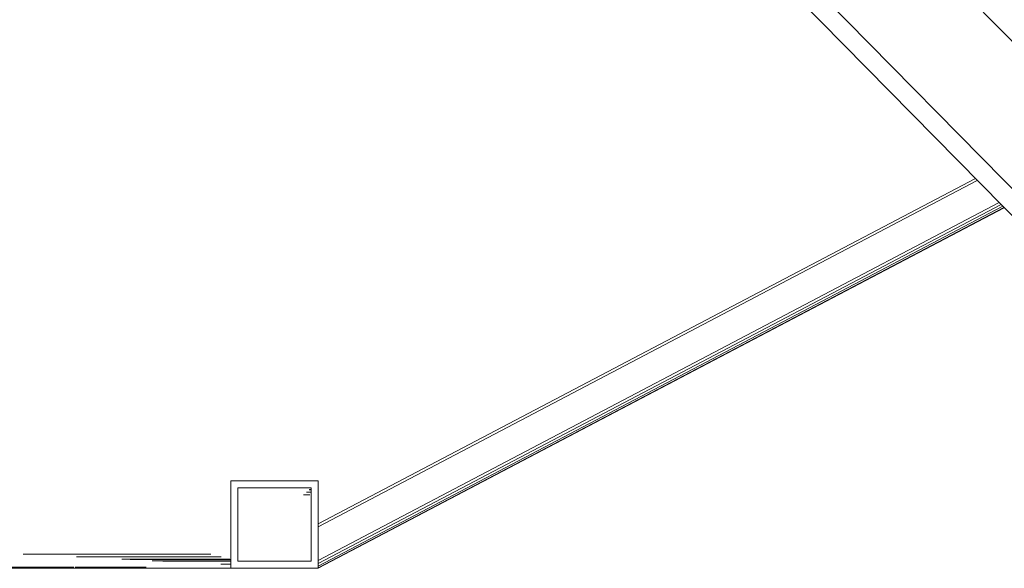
# Model space of a CAD drawing. Header units: millimetres. Extents: x 101535 to 192135, y -3968 to 17259.
# Tile 91 of 92: x 184672 to 185797, y 12800 to 13426. Entities that reach past the tile are written whole.
import ezdxf

# ---------------------------------------------------------------- set-up
doc = ezdxf.new("R2010")
doc.units = ezdxf.units.MM
doc.layers.add('A-GENM', color=7, linetype='Continuous', lineweight=18)

# ---------------------------------------------------------------- blocks, each defined once
blk = doc.blocks.new('Bezpośredni kształt - IR 026-25_3D1_2025_09_11-303547-Przekrój 4')
at = {"layer": 'A-GENM', "lineweight": 9}
for p, q in [((118633.8, 13812.5), (119395.5, 13038.7)), ((118633.8, 13812.5), (119395.5, 13038.7)), ((119363.6, 12871.9), (118442.1, 13808)), ((118442.1, 13808), (119363.6, 12871.9)), ((119394.1, 12871.9), (118472, 13808.7)), ((119394.1, 12871.9), (118472, 13808.7))]:
    blk.add_line(p, q, dxfattribs=at)
blk = doc.blocks.new('Bezpośredni kształt - BEAM-303548-Przekrój 4')
blk.add_blockref('Bezpośredni kształt - IR 026-25_3D1_2025_09_11-303547-Przekrój 4', (0, 0))
blk = doc.blocks.new('Bezpośredni kształt - IR 026-25_3D1_2025_09_11-304393-Przekrój 4')
at = {"layer": 'A-GENM', "lineweight": 9}
for p, q in [((118996.1, 13245.2), (118244.9, 12850.9)), ((118996.1, 13245.2), (118244.9, 12850.9)), ((118998.3, 13243), (118244.9, 12847.4)), ((118998.3, 13243), (118244.9, 12847.4)), ((119023.3, 13217.6), (118244.9, 12809)), ((119023.3, 13217.6), (118244.9, 12809)), ((119025.5, 13215.4), (118244.9, 12805.6)), ((119025.5, 13215.4), (118244.9, 12805.6)), ((119027.4, 13213.4), (118244.9, 12802.6)), ((119027.4, 13213.4), (118244.9, 12802.6)), ((119028.7, 13212.1), (118244.9, 12800.7)), ((119028.7, 13212.1), (118244.9, 12800.7)), ((119029.1, 13211.7), (118244.9, 12800)), ((119029.1, 13211.7), (118244.9, 12800)), ((118146.8, 12900), (118144.9, 12900)), ((118144.9, 12886.8), (118144.9, 12900)), ((118144.9, 12886.8), (118144.9, 12900)), ((118144.9, 12900), (118146.8, 12900)), ((118148.7, 12900), (118146.8, 12900)), ((118146.8, 12900), (118148.7, 12900)), ((118149, 12900), (118148.7, 12900)), ((118148.7, 12900), (118149, 12900)), ((118149, 12900), (118149.6, 12900)), ((118149, 12900), (118149.6, 12900)), ((118149.6, 12900), (118211.5, 12900)), ((118149.6, 12900), (118211.5, 12900)), ((118211.5, 12900), (118212.5, 12900)), ((118211.5, 12900), (118212.5, 12900)), ((118213.6, 12900), (118212.5, 12900)), ((118212.5, 12900), (118213.6, 12900)), ((118238.1, 12900), (118213.6, 12900)), ((118213.6, 12900), (118238.1, 12900)), ((118239.2, 12900), (118238.1, 12900)), ((118238.1, 12900), (118239.2, 12900)), ((118240.2, 12900), (118239.2, 12900)), ((118239.2, 12900), (118240.2, 12900)), ((118240.9, 12900), (118240.2, 12900)), ((118240.2, 12900), (118240.9, 12900)), ((118241.2, 12900), (118240.9, 12900)), ((118240.9, 12900), (118241.2, 12900)), ((118243.1, 12900), (118241.2, 12900)), ((118241.2, 12900), (118243.1, 12900)), ((118243.1, 12900), (118243.2, 12900)), ((118243.1, 12900), (118243.2, 12900)), ((118243.2, 12900), (118244.9, 12900)), ((118243.2, 12900), (118244.9, 12900)), ((118244.9, 12892.9), (118244.9, 12900)), ((118244.9, 12900), (118244.9, 12892.9)), ((118167.9, 12892), (118152.9, 12892)), ((118152.9, 12885.4), (118152.9, 12892)), ((118167.9, 12892), (118152.9, 12892)), ((118152.9, 12892), (118152.9, 12885.4)), ((118167.9, 12892), (118236.9, 12892)), ((118236.9, 12892), (118167.9, 12892)), ((118236.9, 12889.7), (118234.4, 12889.7)), ((118236.9, 12889.7), (118234.4, 12889.7)), ((118236.9, 12889.7), (118234.4, 12889.7)), ((118236.9, 12889.7), (118234.4, 12889.7)), ((118236.9, 12890.1), (118234.9, 12890.1)), ((118236.9, 12890.1), (118234.9, 12890.1)), ((118236.9, 12890.1), (118234.9, 12890.1)), ((118234.9, 12890.1), (118236.9, 12890.1)), ((118236.9, 12885.4), (118236.9, 12892)), ((118236.9, 12885.4), (118236.9, 12892)), ((118244.9, 12882), (118244.9, 12892.9)), ((118244.9, 12892.9), (118244.9, 12882)), ((118144.9, 12830.9), (118144.9, 12886.8)), ((118144.9, 12830.9), (118144.9, 12886.8)), ((118152.9, 12829.5), (118152.9, 12885.4)), ((118152.9, 12885.4), (118152.9, 12829.5)), ((118228.1, 12884), (118235.4, 12884)), ((118235.4, 12884), (118228.1, 12884)), ((118235.4, 12884), (118228.1, 12884)), ((118228.1, 12884), (118234.5, 12884)), ((118228.1, 12884), (118234.5, 12884)), ((118235.4, 12884), (118228.1, 12884)), ((118236.9, 12887.1), (118231.5, 12887.1)), ((118236.9, 12887.1), (118231.5, 12887.1)), ((118236.9, 12887.1), (118231.5, 12887.1)), ((118231.5, 12887.1), (118236.9, 12887.1)), ((118236.9, 12829.5), (118236.9, 12885.4)), ((118236.9, 12829.5), (118236.9, 12885.4)), ((118244.9, 12869.1), (118244.9, 12882)), ((118244.9, 12882), (118244.9, 12869.1)), ((118244.9, 12869.1), (118244.9, 12814.3)), ((118244.9, 12869.1), (118244.9, 12814.3)), ((118144.9, 12830.9), (118144.9, 12817.8)), ((118144.9, 12817.8), (118144.9, 12830.9)), ((118152.9, 12822.9), (118152.9, 12829.5)), ((118152.9, 12829.5), (118152.9, 12822.9)), ((118152.9, 12822.9), (118152.9, 12808)), ((118152.9, 12822.9), (118152.9, 12808)), ((118236.9, 12829.5), (118236.9, 12822.9)), ((118236.9, 12822.9), (118236.9, 12829.5)), ((118236.9, 12822.9), (118236.9, 12808)), ((118236.9, 12808), (118236.9, 12822.9)), ((118122.1, 12816), (117907.5, 12816)), ((118122.1, 12816), (117907.5, 12816)), ((117907.5, 12816), (118122.1, 12816)), ((117907.5, 12816), (118122.1, 12816)), ((118122.1, 12816), (117907.5, 12816)), ((118122.1, 12816), (117907.5, 12816)), ((117928.8, 12816), (117922.4, 12816)), ((117922.4, 12816), (117928.8, 12816)), ((118122.1, 12816), (117945.1, 12816)), ((117945.1, 12816), (118122.1, 12816)), ((118133.9, 12812.9), (117968.7, 12812.9)), ((118133.9, 12812.9), (117968.7, 12812.9)), ((117968.7, 12812.9), (118133.9, 12812.9)), ((117968.7, 12812.9), (118133.9, 12812.9)), ((118143.9, 12810.3), (118020.5, 12810.3)), ((118143.9, 12810.3), (118020.5, 12810.3)), ((118020.5, 12810.3), (118143.9, 12810.3)), ((118143.9, 12810.3), (118020.5, 12810.3)), ((118144.9, 12809.9), (118029.8, 12809.9)), ((118029.8, 12809.9), (118144.9, 12809.9)), ((118029.8, 12809.9), (118144.9, 12809.9)), ((118144.9, 12809.9), (118029.8, 12809.9)), ((118144.9, 12817.8), (118144.9, 12800)), ((118144.9, 12800), (118144.9, 12817.8)), ((118244.9, 12801.4), (118244.9, 12814.3)), ((118244.9, 12814.3), (118244.9, 12801.4)), ((114249.3, 12801.2), (117965.6, 12801.2)), ((117965.6, 12801.2), (114249.3, 12801.2)), ((114249.3, 12801.2), (117965.6, 12801.2)), ((117965.6, 12801.2), (114249.3, 12801.2)), ((114253.2, 12800), (118144.9, 12800)), ((118144.9, 12800), (114253.2, 12800)), ((114253.2, 12800), (118144.9, 12800)), ((118144.9, 12800), (114253.2, 12800)), ((117966.9, 12801.2), (118048.2, 12801.2)), ((117966.9, 12801.2), (118048.2, 12801.2)), ((118144.9, 12808.6), (118055.2, 12808.6)), ((118144.9, 12808.6), (118055.2, 12808.6)), ((118144.9, 12808.6), (118055.2, 12808.6)), ((118055.2, 12808.6), (118144.9, 12808.6)), ((118144.9, 12808), (118067.3, 12808)), ((118067.3, 12808), (118144.9, 12808)), ((118144.9, 12808), (118067.3, 12808)), ((118144.9, 12808), (118067.3, 12808)), ((118133.5, 12804.7), (118144.9, 12804.7)), ((118133.5, 12804.7), (118144.9, 12804.7)), ((118144.9, 12800), (118227.2, 12800)), ((118227.2, 12800), (118144.9, 12800)), ((118222, 12808), (118152.9, 12808)), ((118152.9, 12808), (118222, 12808)), ((118222, 12808), (118236.9, 12808)), ((118222, 12808), (118236.9, 12808)), ((118227.2, 12800), (118244.9, 12800)), ((118244.9, 12800), (118227.2, 12800)), ((118244.9, 12801.4), (118244.9, 12800.1)), ((118244.9, 12801.4), (118244.9, 12800.1)), ((118244.9, 12800.1), (118244.9, 12800)), ((118244.9, 12800.1), (118244.9, 12800))]:
    blk.add_line(p, q, dxfattribs=at)
blk = doc.blocks.new('Bezpośredni kształt - CONCRETE_SLAB-304394-Przekrój 4')
blk.add_blockref('Bezpośredni kształt - IR 026-25_3D1_2025_09_11-304393-Przekrój 4', (0, 0))
blk = doc.blocks.new('IR 026-25_3D1_2025_09_11_ifc-3-Przekrój 4')
at = {"layer": 'A-GENM', "lineweight": 9}
for name in ['Bezpośredni kształt - CONCRETE_SLAB-304394-Przekrój 4', 'Bezpośredni kształt - BEAM-303548-Przekrój 4']:
    blk.add_blockref(name, (0, 0), dxfattribs=at)

msp = doc.modelspace()

# ---------------------------------------------------------------- block references
at = {"lineweight": 5}
msp.add_blockref('IR 026-25_3D1_2025_09_11_ifc-3-Przekrój 4', (66768.2, 0), dxfattribs=at)

doc.saveas('drawing.dxf')
